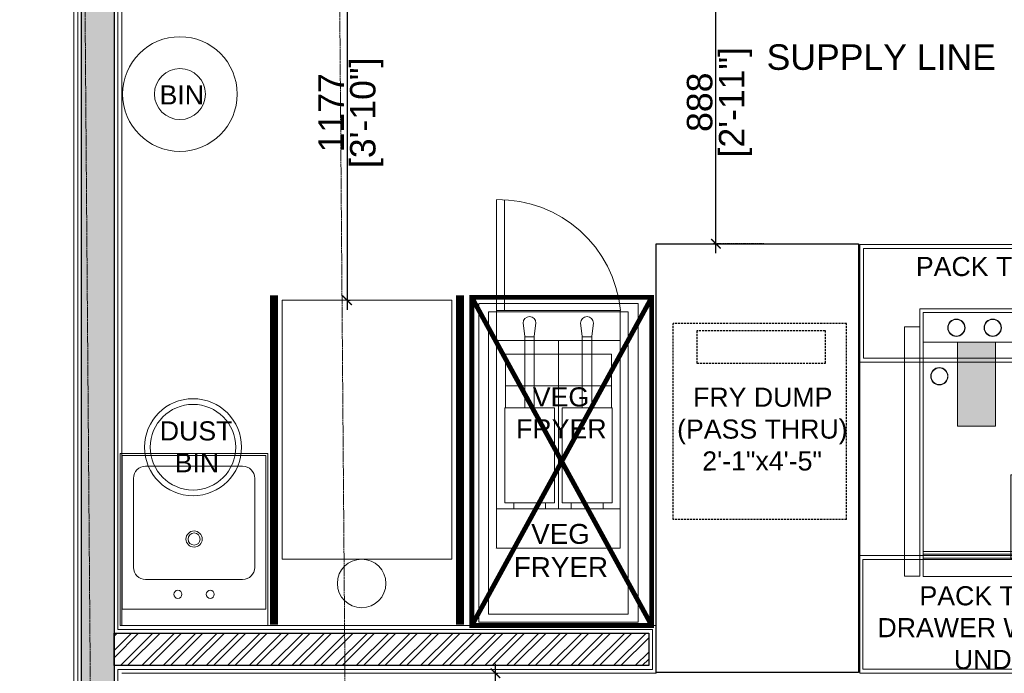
# Model space of a CAD drawing. Header units: millimetres. Extents: x 3501050 to 3719646, y 122984 to 158395.
# Tile 26 of 76: x 3510941 to 3514033, y 147442 to 149494. Entities that reach past the tile are written whole.
import ezdxf

# ---------------------------------------------------------------- set-up
doc = ezdxf.new("R2010")
doc.units = ezdxf.units.MM
doc.header["$PDMODE"] = 2
for name, pattern in [('( Hidden )', [0.375, 0.25, -0.125]), ('ACAD_ISO02W100', [15, 12, -3]), ('DASHED2', [0.375, 0.25, -0.125])]:
    doc.linetypes.add(name, pattern=pattern)
doc.layers.get('0').update_dxf_attribs({"color": 8})
doc.layers.get('DEFPOINTS').update_dxf_attribs({"color": 8, "lineweight": 18})
doc.layers.add('02_BOH-PARTITION', color=139, linetype='Continuous')
for name, color, linetype, lineweight in [('02_EQUIPMENT-TEXT', 7, 'Continuous', 0), ('02_EQUIPMENT-VEG', 104, 'Continuous', 0), ('A-Dimension', 42, 'Continuous', 9), ('A-WALL', 12, 'Continuous', 30), ('A-Wall Hatch', 8, 'Continuous', 5), ('PLASTER', 252, 'Continuous', 9), ('tile finish', 32, 'Continuous', 9)]:
    doc.layers.add(name, color=color, linetype=linetype, lineweight=lineweight)
doc.layers.add('Beam', color=7, linetype='ACAD_ISO02W100', lineweight=13, true_color=0x3f7f00)
doc.layers.add('VEG HOOD', color=7, linetype='Continuous', lineweight=0, true_color=0x394c26)
doc.styles.add('A-ANNO-DIM bold', font='GOTHIC.TTF')
doc.styles.add('PDF Arial', font='arial.ttf')
doc.styles.get("Standard").update_dxf_attribs({"font": 'arial.ttf'})
doc.dimstyles.new('A-100mm-Bold', dxfattribs={"dimtxt": 80, "dimasz": 50, "dimexe": 100, "dimexo": 10, "dimgap": 50, "dimtad": 1, "dimdec": 0, "dimzin": 12, "dimdsep": 46, "dimtxsty": 'A-ANNO-DIM bold', "dimblk": 'ARCHTICK', "dimcen": 0, "dimdle": 100, "dimclrd": 8, "dimclre": 8, "dimclrt": 211, "dimadec": 0, "dimazin": 0, "dimtfac": 1, "dimtdec": 0, "dimtix": 1, "dimtmove": 2, "dimatfit": 3, "dimldrblk": 'DOT', "dimfxl": 500, "dimtvp": 1, "dimtolj": 1, "dimtzin": 0, "dimarcsym": 0})

# ---------------------------------------------------------------- blocks, each defined once
blk = doc.blocks.new('A$C331E6D67')
at = {"linetype": 'DASHED2', "lineweight": 25}
for p, q in [((1.47, 18.92, 0), (1.47, 43.15, 0)), ((1.47, 43.15, 0), (22.92, 43.15, 0)), ((22.92, 18.92, 0), (22.92, 43.15, 0)), ((1.47, 18.92, 0), (22.92, 18.92, 0))]:
    blk.add_line(p, q, dxfattribs=at)
at = {"linetype": 'Continuous', "lineweight": 25, "elevation": 0}
blk.add_lwpolyline([(25, 53), (0, 53), (0, 0), (25, 0)], close=True, dxfattribs=at)
at = {"linetype": 'DASHED2', "lineweight": 25, "elevation": 0}
blk.add_lwpolyline([(19.99, 42.22), (19.99, 38.25), (4.1, 38.25), (4.1, 42.22)], close=True, dxfattribs=at)
blk = doc.blocks.new('CHEST FREEZER')
blk.add_lwpolyline([(-21, 32), (0, 32), (0, 0), (-21, 0)], close=True)
blk.add_circle((-11.17, -3, 0), 3)
blk = doc.blocks.new('BURGER SHOOT')
h = blk.add_hatch(color=5)
h.dxf.hatch_style = 1
h.paths.add_polyline_path([(-21.91, 40.92), (-17.21, 40.92), (-17.21, 30.54), (-21.91, 30.54)])
h = blk.add_hatch(color=5)
h.dxf.hatch_style = 1
h.paths.add_polyline_path([(-15.31, 24.52), (-10.61, 24.52), (-10.61, 14.15), (-15.31, 14.15)])
for p, q in [((-33.52, 38.94), (-33.52, 52.5)), ((-33.52, 52.5), (0.02, 52.5)), ((-26.59, 45.06), (-4.59, 45.06)), ((-26.59, 45.06), (-26.59, 11.99)), ((-4.59, 45.06), (-4.59, 11.51)), ((-26.14, 44.61), (-5.05, 44.61)), ((-26.14, 44.61), (-26.14, 11.97)), ((-5.05, 44.61), (-5.05, 11.97)), ((-28.48, 11.99), (-28.48, 42.81)), ((-28.48, 42.81), (-26.59, 42.81)), ((-26.14, 40.92), (-5.05, 40.92)), ((-21.91, 40.92), (-17.21, 40.92)), ((-21.91, 30.54), (-21.91, 40.92)), ((-17.21, 40.92), (-17.21, 30.54)), ((0.02, 38.44), (-34, 38.44)), ((0.02, 38.94), (-33.52, 38.94)), ((-17.21, 30.54), (-21.91, 30.54)), ((-15.31, 24.52), (-10.61, 24.52)), ((-15.31, 14.15), (-15.31, 24.52)), ((-10.61, 24.52), (-10.61, 14.15)), ((-26.14, 15.04), (-5.05, 15.04)), ((-26.14, 14.71), (-5.05, 14.71)), ((0.02, 14.56), (-34.02, 14.56)), ((-0.39, 14.06), (-33.61, 14.06)), ((-33.61, 14.06), (-33.61, 0.5)), ((-26.14, 14.25), (-5.05, 14.25)), ((-26.14, 14.06), (-5.05, 14.06)), ((-10.61, 14.15), (-15.31, 14.15)), ((-0.39, 14.06), (-0.39, 0.5)), ((-26.59, 11.99), (-28.48, 11.99)), ((-26.14, 11.97), (-5.05, 11.97)), ((-33.61, 0.5), (-0.39, 0.5))]:
    blk.add_line(p, q)
blk.add_lwpolyline([(-34, 53), (0, 53), (0, 0), (-34, 0)], close=True)
for centre, radius in [((-22.05, 42.71), 1.07), ((-22.05, 42.71), 1.03), ((-17.56, 42.71), 1.07), ((-17.56, 42.71), 1.03), ((-12.08, 42.71), 1.07), ((-12.08, 42.71), 1.03), ((-7.59, 42.71), 1.07), ((-7.59, 42.71), 1.03), ((-24.16, 36.71), 1.07), ((-24.16, 36.71), 1.03)]:
    blk.add_circle(centre, radius)
blk = doc.blocks.new('HAND WASH')
for p, q in [((-18.25, 0), (0, 0)), ((-18.25, -21.25), (-18.25, 0)), ((0, 0), (-18.25, 0)), ((-18.25, 0), (-18.25, -21.25)), ((0, 0), (0, -21.25)), ((0, -21.25), (0, 0)), ((-18, -21), (-18, -2)), ((-0.25, -2), (-18, -2)), ((-0.25, -2), (-18, -2)), ((-18, -2), (-18, -21)), ((-0.25, -2), (-0.25, -21)), ((-0.25, -21), (-0.25, -2)), ((-15.12, -5.67), (-3.12, -5.67)), ((-3.12, -5.67), (-15.12, -5.67)), ((-16.62, -18.17), (-16.62, -7.17)), ((-16.62, -7.17), (-16.62, -18.17)), ((-1.62, -7.17), (-1.62, -18.17)), ((-1.62, -18.17), (-1.62, -7.17)), ((-3.12, -19.67), (-15.12, -19.67)), ((-15.12, -19.67), (-3.12, -19.67)), ((0, -21.25), (-18.25, -21.25)), ((-18.25, -21.25), (0, -21.25)), ((-0.25, -21), (-18, -21)), ((-18, -21), (-0.25, -21))]:
    blk.add_line(p, q)
for centre, radius in [((-11.12, -3.84), 0.5), ((-7.12, -3.84), 0.5), ((-9.12, -10.67), 1), ((-9.12, -10.67), 0.75), ((-9.25, -22.02), 6), ((-9.25, -22.02), 5.29)]:
    blk.add_circle(centre, radius)
for centre, start, end in [((-15.12, -7.17), 90, 180), ((-15.12, -7.17), 90, 180), ((-3.12, -7.17), 0, 90), ((-3.12, -7.17), 360, 90), ((-15.12, -18.17), 180, 270), ((-15.12, -18.17), 180, 270), ((-3.12, -18.17), 270, 360), ((-3.12, -18.17), 270, 0)]:
    blk.add_arc(centre, 1.5, start, end)
blk = doc.blocks.new('_ARCHTICK')
at = {"color": 0, "linetype": 'ByBlock', "const_width": 0.15}
blk.add_lwpolyline([(-0.5, -0.5), (0.5, 0.5)], dxfattribs=at)
blk = doc.blocks.new('*D139')
at = {"layer": 'A-Dimension', "color": 8, "lineweight": -2, "transparency": 16777216}
blk.add_line((3513127.8, 148761.1), (3513127.8, 149709.1), dxfattribs=at)
at = {"layer": 'A-Dimension', "color": 8, "linetype": '( Hidden )', "lineweight": -2, "transparency": 16777216}
for p, q in [((3513277.8, 149679.1), (3513117.8, 149679.1)), ((3513277.8, 148791.1), (3513117.8, 148791.1))]:
    blk.add_line(p, q, dxfattribs=at)
at = {"layer": 'DEFPOINTS', "color": 0, "transparency": 16777216}
for p in [(3513127.8, 149679.1), (3513331.9, 149679.1), (3513365.8, 148791.1, 0)]:
    blk.add_point(p, dxfattribs=at)
at = {"layer": 'A-Dimension', "color": 8, "lineweight": -2, "transparency": 16777216, "xscale": 30, "yscale": 30, "zscale": 30}
for p, rotation in [((3513127.8, 149679.1), 90), ((3513127.8, 148791.1), 270)]:
    blk.add_blockref('_ARCHTICK', p, dxfattribs=dict(at, rotation=rotation))
at = {"layer": 'A-Dimension', "transparency": 16777216, "char_height": 80, "attachment_point": 5, "rotation": 90}
for s, insert in [('\\A1;[2\'-11"]', (3513189.1, 149235.1)), ('\\A1;888', (3513077, 149235.1))]:
    blk.add_mtext(s, dxfattribs=dict(at, insert=insert))
blk = doc.blocks.new('_Dot')
at = {"color": 0, "linetype": 'ByBlock', "lineweight": -2}
blk.add_line((-0.5, 0), (-1, 0), dxfattribs=at)
at = {"color": 0, "linetype": 'ByBlock', "const_width": 0.5}
blk.add_lwpolyline([(-0.25, 0, 1), (0.25, 0, 1)], format="xyb", close=True, dxfattribs=at)
blk = doc.blocks.new('*D140')
at = {"layer": 'A-Dimension', "color": 8, "lineweight": -2, "transparency": 16777216}
blk.add_line((3511969.3, 149820.4), (3511969.3, 148583.4), dxfattribs=at)
at = {"layer": 'A-Dimension', "color": 8, "linetype": '( Hidden )', "lineweight": -2, "transparency": 16777216}
for p, q in [((3511969.3, 149790.4), (3511979.3, 149790.4)), ((3511969.3, 148613.4), (3511979.3, 148613.4))]:
    blk.add_line(p, q, dxfattribs=at)
at = {"layer": 'DEFPOINTS', "color": 0, "transparency": 16777216}
for p in [(3511960.8, 149790.4), (3511960.8, 148613.4), (3511969.3, 148613.4)]:
    blk.add_point(p, dxfattribs=at)
at = {"layer": 'A-Dimension', "color": 8, "lineweight": -2, "transparency": 16777216, "xscale": 30, "yscale": 30, "zscale": 30}
for p, rotation in [((3511969.3, 149790.4), 90), ((3511969.3, 148613.4), 270)]:
    blk.add_blockref('_ARCHTICK', p, dxfattribs=dict(at, rotation=rotation))
at = {"layer": 'A-Dimension', "transparency": 16777216, "char_height": 80, "attachment_point": 5, "rotation": 90}
for s, insert in [('\\A1;[3\'-10"]', (3512030.6, 149201.9)), ('\\A1;1177', (3511919.2, 149201.9))]:
    blk.add_mtext(s, dxfattribs=dict(at, insert=insert))
blk = doc.blocks.new('*D107')
at = {"layer": 'A-Dimension', "color": 8, "lineweight": -2, "transparency": 16777216}
blk.add_line((3512435.3, 146512.8), (3512435.3, 147472.3), dxfattribs=at)
at = {"layer": 'A-Dimension', "color": 8, "linetype": '( Hidden )', "lineweight": -2, "transparency": 16777216}
for p, q in [((3512434.3, 147442.3), (3512445.3, 147442.3)), ((3512464.3, 146542.8), (3512425.3, 146542.8))]:
    blk.add_line(p, q, dxfattribs=at)
at = {"layer": 'DEFPOINTS', "color": 0, "transparency": 16777216}
for p in [(3512424.3, 147442.3), (3512435.3, 147442.3), (3512474.3, 146542.8)]:
    blk.add_point(p, dxfattribs=at)
at = {"layer": 'A-Dimension', "color": 8, "lineweight": -2, "transparency": 16777216, "xscale": 30, "yscale": 30, "zscale": 30}
for p, rotation in [((3512435.3, 147442.3), 90), ((3512435.3, 146542.8), 270)]:
    blk.add_blockref('_ARCHTICK', p, dxfattribs=dict(at, rotation=rotation))
at = {"layer": 'A-Dimension', "transparency": 16777216, "char_height": 80, "attachment_point": 5, "rotation": 90}
for s, insert in [('\\A1;[2\'-11"]', (3512496.5, 146992.6)), ('\\A1;900', (3512384.4, 146992.6))]:
    blk.add_mtext(s, dxfattribs=dict(at, insert=insert))
blk = doc.blocks.new('*D102')
at = {"layer": 'A-Dimension', "color": 8, "lineweight": -2, "transparency": 16777216}
blk.add_line((3510624.2, 154638.1), (3510624.2, 139907.5), dxfattribs=at)
at = {"layer": 'A-Dimension', "color": 8, "linetype": '( Hidden )', "lineweight": -2, "transparency": 16777216}
for p, q in [((3510774.2, 154608.1), (3510614.2, 154608.1)), ((3510774.2, 139937.5), (3510614.2, 139937.5))]:
    blk.add_line(p, q, dxfattribs=at)
at = {"layer": 'DEFPOINTS', "color": 0, "transparency": 16777216}
for p in [(3511103.9, 154608.1), (3510624.2, 139937.5), (3511110.9, 139937.5)]:
    blk.add_point(p, dxfattribs=at)
at = {"layer": 'A-Dimension', "color": 8, "lineweight": -2, "transparency": 16777216, "xscale": 30, "yscale": 30, "zscale": 30}
for p, rotation in [((3510624.2, 154608.1), 90), ((3510624.2, 139937.5), 270)]:
    blk.add_blockref('_ARCHTICK', p, dxfattribs=dict(at, rotation=rotation))
at = {"layer": 'A-Dimension', "transparency": 16777216, "insert": (3510572.9, 147272.8), "char_height": 80, "attachment_point": 5, "rotation": 90}
blk.add_mtext('\\A1;LEFT SIDE OF THE PROPERTY ', dxfattribs=at)
blk = doc.blocks.new('A$C04e4cf45')
at = {"layer": 'VEG HOOD', "color": 85, "linetype": 'DASHED2', "ltscale": 10, "true_color": 0x58ba48, "const_width": 15}
for points in [[(0, 1030), (565, 1030), (565, 0), (0, 0), (0, 1030)], [(565, 1030), (0, 0)], [(0, 1030), (565, 0)]]:
    blk.add_lwpolyline(points, dxfattribs=at)
blk = doc.blocks.new('VEG FRYER')
for p, q in [((-17.78, 39.11), (-17.78, 53.04)), ((-16.78, 39.11), (-16.78, 53.04)), ((-1.23, 38.96), (-18.77, 38.96)), ((-18.77, 38.96), (-18.77, 1)), ((-17.93, 38.96), (-17.93, 38.96)), ((-17.78, 9.26), (-17.78, 39.11)), ((-17.78, 39.11), (-2.23, 39.11)), ((-2.23, 39.11), (-2.23, 9.26)), ((-1.23, 1), (-1.23, 38.96)), ((-14.43, 37.55), (-14.22, 35.89)), ((-12.82, 37.55), (-13.03, 35.89)), ((-7.22, 37.55), (-7, 35.89)), ((-5.6, 37.55), (-5.82, 35.89)), ((-14.22, 26.91), (-14.22, 35.89)), ((-13.03, 26.91), (-13.03, 35.89)), ((-7, 26.91), (-7, 35.89)), ((-5.82, 26.91), (-5.82, 35.89)), ((-2.23, 35.37), (-17.78, 35.37)), ((-14.22, 35.82), (-13.03, 35.82)), ((-10, 14.22), (-10, 35.37)), ((-7, 35.82), (-5.82, 35.82)), ((-16.66, 33.63), (-3.35, 33.63)), ((-16.66, 33.63), (-16.66, 26.91)), ((-3.35, 33.63), (-3.35, 26.91)), ((-16.66, 29.65), (-3.35, 29.65)), ((-10.48, 26.91), (-16.74, 26.91)), ((-16.74, 26.91), (-16.74, 14.97)), ((-10.48, 26.91), (-10.48, 14.97)), ((-3.27, 26.91), (-9.52, 26.91)), ((-9.52, 26.91), (-9.52, 14.97)), ((-3.27, 26.91), (-3.27, 14.97)), ((-10.48, 14.97), (-16.74, 14.97)), ((-15.6, 14.22), (-15.6, 14.97)), ((-11.62, 14.22), (-11.62, 14.97)), ((-3.27, 14.97), (-9.52, 14.97)), ((-8.38, 14.22), (-8.38, 14.97)), ((-4.4, 14.22), (-4.4, 14.97)), ((-2.23, 14.22), (-17.78, 14.22)), ((-11.62, 14.22), (-15.6, 14.22)), ((-4.4, 14.22), (-8.38, 14.22)), ((-17.93, 9.26), (-17.93, 9.26)), ((-2.23, 9.26), (-17.78, 9.26)), ((-18.77, 1), (-1.23, 1))]:
    blk.add_line(p, q)
blk.add_lwpolyline([(-20, 0), (0, 0), (0, 40), (-20, 40)], close=True)
for centre, radius, start, end in [((-17.55, 37.65), 15.4, 5.4381, 90.8412), ((-13.63, 37.55), 0.808, 0, 180), ((-6.41, 37.55), 0.808, 0, 180)]:
    blk.add_arc(centre, radius, start, end)
at = {"layer": '02_EQUIPMENT-TEXT', "insert": (-22.36, 12.32), "char_height": 2.5, "width": 25.0146, "attachment_point": 1}
blk.add_mtext('\\pi1.43641,l7.49997,t16.43635;VEG\\P\\pi-0.74554,t14.2544;FRYER', dxfattribs=at)

msp = doc.modelspace()

# ---------------------------------------------------------------- hatches: boundary and pattern name
at = {"layer": 'A-Wall Hatch', "ltscale": 0.25}
h = msp.add_hatch(dxfattribs=at)
h.set_pattern_fill('ANSI36', color=256, scale=5, angle=270)
h.paths.add_polyline_path([(3511237.4, 151160.3), (3511237.4, 145705.6), (3511135.4, 145705.6), (3511135.4, 151160.3)])
h = msp.add_hatch(dxfattribs=at)
h.set_pattern_fill('ANSI32', color=256, scale=5)
h.set_pattern_definition([(45, (63.113, -375.105), (-33.67596045, 33.67596045), []), (45, (85.564, -375.105), (-33.67596045, 33.67596045), [])])
h.paths.add_polyline_path([(3511237.4, 147568.3), (3512916.5, 147568.3), (3512916.5, 147466.3), (3511237.4, 147466.3)])

# ---------------------------------------------------------------- linework, layer by layer
at = {"layer": '02_BOH-PARTITION', "linetype": 'ByBlock', "const_width": 25.4}
for points in [[(3511740, 147595.3), (3511740, 148628.9)], [(3512324, 147595.3), (3512324, 148628.9)]]:
    msp.add_lwpolyline(points, dxfattribs=at)
at = {"layer": '02_EQUIPMENT-VEG'}
for radius in [180, 80]:
    msp.add_circle((3511444.3, 149260.8), radius, dxfattribs=at)
at = {"layer": 'A-WALL', "ltscale": 0.25}
for points in [[(3511237.4, 151170.3), (3511237.4, 145705.6), (3511135.4, 145705.6), (3511135.4, 151170.3)], [(3511237.4, 147568.3), (3512916.5, 147568.3), (3512916.5, 147466.3), (3511237.4, 147466.3)]]:
    msp.add_lwpolyline(points, close=True, dxfattribs=at)
at = {"layer": 'Beam', "ltscale": 0.5}
for p, q in [((3511214.6, 140756.2), (3511111.4, 154028.1)), ((3512014.6, 140756.2), (3511911.3, 154028.1))]:
    msp.add_line(p, q, dxfattribs=at)
at = {"layer": 'PLASTER'}
for points in [[(3511249.4, 145819.6), (3512650.3, 145819.6), (3512650.3, 145693.6), (3511123.4, 145693.6), (3511123.4, 151170.3), (3511249.4, 151170.3), (3511249.4, 150728.8)], [(3511249.4, 150604.8), (3511249.4, 147580.3)], [(3511237.4, 147454.3), (3511237.4, 147454.3), (3511237.4, 147580.3), (3511237.4, 147580.3)], [(3511249.4, 147580.3), (3512928.5, 147580.3), (3512928.5, 147454.3), (3511249.4, 147454.3)], [(3511249.4, 147454.3), (3511249.4, 145819.6)]]:
    msp.add_lwpolyline(points, dxfattribs=at)
at = {"layer": 'tile finish'}
for points in [[(3511261.4, 145831.6), (3512662.3, 145831.6), (3512662.3, 145681.6), (3511111.4, 145681.6), (3511111.4, 151170.3), (3511261.4, 151170.3), (3511261.4, 150740.8)], [(3511261.4, 150592.8), (3511261.4, 147592.3)], [(3511261.4, 147592.3), (3512940.5, 147592.3), (3512940.5, 147442.3), (3511261.4, 147442.3)]]:
    msp.add_lwpolyline(points, dxfattribs=at)

# ---------------------------------------------------------------- block references
msp.add_blockref('A$C04e4cf45', (3512361, 147592.3))
at = {"layer": '02_EQUIPMENT-VEG', "transparency": 33554687, "xscale": 25, "yscale": 25, "zscale": 25}
msp.add_blockref('VEG FRYER', (3512883.1, 147603.2), dxfattribs=at)
at = {"layer": '02_EQUIPMENT-VEG', "yscale": 25.4, "zscale": 25.4}
for name, p, xscale in [('A$C331E6D67', (3513575.5, 147444.9), -25.4), ('BURGER SHOOT', (3514443.1, 147442.3), 25.4), ('CHEST FREEZER', (3512298.6, 147800.6), 25.4)]:
    msp.add_blockref(name, p, dxfattribs=dict(at, xscale=xscale))
at = {"layer": '02_EQUIPMENT-VEG', "extrusion": (3.2e-15, -0.010052, 0.999949), "xscale": -25.4, "yscale": 25.4, "zscale": 25.4, "rotation": 180}
msp.add_blockref('HAND WASH', (3511720.4, 147585.3, -1483.6), dxfattribs=at)

# ---------------------------------------------------------------- texts
at = {"layer": '02_EQUIPMENT-TEXT', "insert": (3513647.1, 149416.8), "char_height": 80, "width": 797.481, "attachment_point": 2}
msp.add_mtext('\\pt0;SUPPLY LINE', dxfattribs=at)
at = {"layer": '02_EQUIPMENT-TEXT', "char_height": 60, "attachment_point": 1, "rotation": 0.0135, "style": 'PDF Arial'}
for s, insert, width in [('\\pi38.85505;BIN', (3511341.4, 149288.1), 204.422), ('\\pi13.49918;PACK TABLE', (3513742.2, 148749.5), 533.11), ('\\pi-127.04652,l180,t232.95348;FRY DUMP\\P\\pi2.83752,l0,tz;(PASS THRU)\\P\\pi-98.11064,l180,t261.88936;2\'-1"x4\'-5"', (3513003, 148339), 533.11), ('\\pi-187.80252,l180,t172.19748;DUST\\P\\pi-141.14495,t218.85505;BIN', (3511388.9, 148233.3), 204.422), ('\\pi149.73564;PACK TABLE \\P\\pi17.74382;DRAWER WARMER \\P\\pi257.60058;UNDER', (3513617.3, 147715.6), 805.583)]:
    msp.add_mtext(s, dxfattribs=dict(at, insert=insert, width=width))
at = {"layer": 'VEG HOOD', "insert": (3512536.1, 148340), "char_height": 60, "width": 204.422, "attachment_point": 1, "rotation": 0.0135, "style": 'PDF Arial'}
msp.add_mtext('\\pi16.50853,t196.50853;VEG \\P\\pi-35.85846,t144.14154;FRYER\\P', dxfattribs=at)

# ---------------------------------------------------------------- dimensions: what is measured, and where the dimension line sits
at = {"layer": 'A-Dimension'}
dim = msp.add_linear_dim(base=(3510624.2, 139937.5), p1=(3511103.9, 154608.1), p2=(3511110.9, 139937.5), angle=90, text='LEFT SIDE OF THE PROPERTY ', dimstyle='A-100mm-Bold', override={"dimtxt": 80, "dimasz": 30, "dimexe": 10, "dimgap": 10, "dimpost": '\\X', "dimtxsty": 'Standard', "dimdle": 30, "dimclrt": 256, "dimfxl": 150, "dimfxlon": 1, "dimtfill": 0, "dimarcsym": 2}, dxfattribs=at)
dim.commit()
dim.dimension.update_dxf_attribs({"geometry": '*D102', "text_midpoint": (3510572.9, 147272.8)})
for base, p1, p2, picture, middle in [((3511969.3, 148613.4), (3511960.8, 149790.4), (3511960.8, 148613.4), '*D140', (3511969.3, 149201.9)), ((3513127.8, 149679.1), (3513365.8, 148791.1, 0), (3513331.9, 149679.1), '*D139', (3513127.8, 149235.1)), ((3512435.2797, 147442.3281), (3512474.2561, 146542.8009), (3512424.2885, 147442.3281), '*D107', (3512435.2797, 146992.5645))]:
    dim = msp.add_linear_dim(base=base, p1=p1, p2=p2, angle=90, dimstyle='A-100mm-Bold', override={"dimtxt": 80, "dimasz": 30, "dimexe": 10, "dimgap": 10, "dimpost": '\\X', "dimtxsty": 'Standard', "dimdle": 30, "dimclrt": 256, "dimfxl": 150, "dimfxlon": 1, "dimtfill": 0, "dimarcsym": 2}, dxfattribs=at)
    dim.commit()
    dim.dimension.update_dxf_attribs({"geometry": picture, "text_midpoint": middle})

doc.saveas('drawing.dxf')
